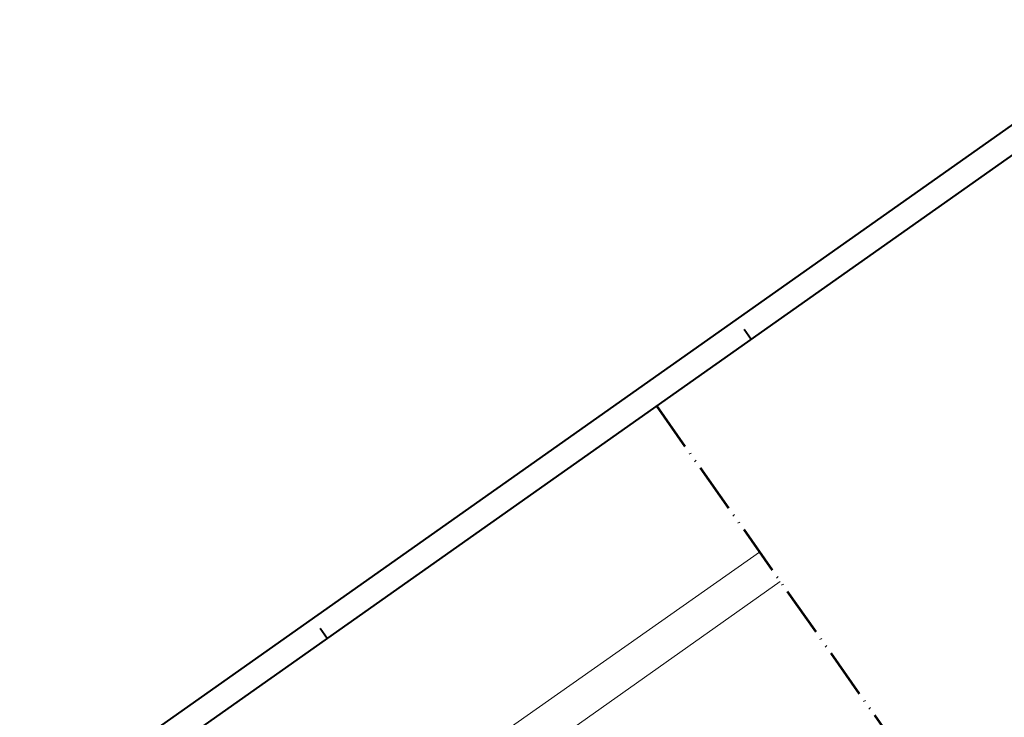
# Model space of a CAD drawing. Header units: metres. Extents: x 148786 to 149386, y 485542 to 486087.
# Tile 10 of 12: x 148984 to 149183, y 485946 to 486087. Entities that reach past the tile are written whole.
import ezdxf

# ---------------------------------------------------------------- set-up
doc = ezdxf.new("R2010")
doc.units = ezdxf.units.M
doc.header["$MEASUREMENT"] = 0
doc.linetypes.add('bladgr', pattern=[6.12, 4, -0.66, 0.07, -0.66, 0.07, -0.66])
for name, color, linetype, lineweight in [('TOP-L-topo objecten vlak', 7, 'Continuous', 0), ('WVB-alg-bladgrens', 2, 'bladgr', 53), ('WVB-alg-onderhoek', 7, 'Continuous', 30)]:
    doc.layers.add(name, color=color, linetype=linetype, lineweight=lineweight)

msp = doc.modelspace()

# ---------------------------------------------------------------- linework, layer by layer
at = {"layer": 'TOP-L-topo objecten vlak', "color": 7, "linetype": 'Continuous', "lineweight": 0}
msp.add_line((149133.524, 485979.497), (148985.63, 485875.53), dxfattribs=at)
at = {"layer": 'TOP-L-topo objecten vlak', "color": 7, "linetype": 'Continuous', "lineweight": 0, "flags": 128}
msp.add_lwpolyline([(149019.95, 485828.11), (149000, 485855.489), (148990.06, 485869.13), (149137.722, 485973.544)], dxfattribs=at)
at = {"layer": 'WVB-alg-bladgrens', "linetype": 'bladgr', "ltscale": 2.5}
msp.add_line((149112.696, 486009.034), (149278.092, 485774.485), dxfattribs=at)
at = {"layer": 'WVB-alg-onderhoek', "lineweight": 40}
for p, q in [((149214.801, 486087.154), (148785.749, 485784.599)), ((149130.432, 486024.6), (149131.872, 486022.557)), ((149044.621, 485964.089), (149046.062, 485962.046))]:
    msp.add_line(p, q, dxfattribs=at)
at = {"layer": 'WVB-alg-onderhoek', "lineweight": 40, "flags": 128}
msp.add_lwpolyline([(148962.199, 485551.727), (149378.993, 485845.637), (149213.597, 486080.186), (148796.803, 485786.276)], close=True, dxfattribs=at)

doc.saveas('drawing.dxf')
